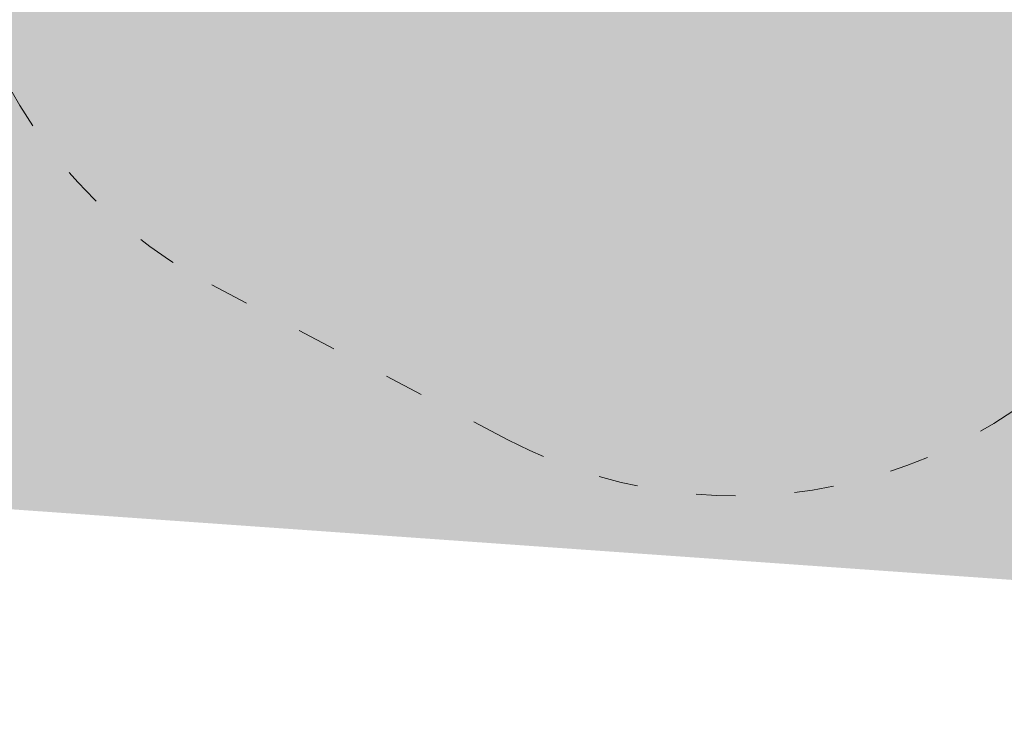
# Model space of a CAD drawing. Header units: inches. Extents: x -433 to 341, y -109 to 237.
# Tile 13 of 256: x -365.2 to -362.2, y 11.29 to 13.41. Entities that reach past the tile are written whole.
import ezdxf

# ---------------------------------------------------------------- set-up
doc = ezdxf.new("R2010")
doc.units = ezdxf.units.IN
doc.header["$MEASUREMENT"] = 0
doc.linetypes.add('ACAD_ISO03W100', pattern=[30, 12, -18])
for name, color, linetype, lineweight in [('1_mata', 7, 'Continuous', 5), ('1_projektowane', 7, 'Continuous', 5), ('1_trawa', 82, 'Continuous', 5), ('strefa', 7, 'ACAD_ISO03W100', 5)]:
    doc.layers.add(name, color=color, linetype=linetype, lineweight=lineweight)
picture_1 = doc.add_image_def('image1.jpg', size_in_pixel=(9921, 7015))

# ---------------------------------------------------------------- blocks, each defined once
blk = doc.blocks.new('kdkdkdkddk')
at = {"layer": 'strefa', "color": 0, "ltscale": 0.01}
blk.add_lwpolyline([(90.9608, -3.6515, 0.414214), (92.4608, -2.1515), (92.4608, -1.1341, 0.414214), (90.9608, 0.3659), (89.2602, 0.3659, 0.414214), (87.7602, -1.1341), (87.7602, -2.1515, 0.414214), (89.2602, -3.6515)], format="xyb", close=True, dxfattribs=at)

msp = doc.modelspace()

# ---------------------------------------------------------------- hatches: boundary and pattern name
at = {"layer": '1_trawa'}
h = msp.add_hatch(dxfattribs=at)
h.set_pattern_fill('GRASS', color=256, scale=0.5)
h.set_pattern_definition([(90, (-330.8982, 0), (-0.3535534, 0.3535534), [0.09375, -0.6133568]), (45, (-330.8982, 0), (-0.3535534, 0.3535534), [0.09375, -0.40625]), (135, (-330.8982, 0), (-0.3535534, -0.3535534), [0.09375, -0.40625])])
h.paths.add_polyline_path([(-348.534, 46.0021), (-350.5175, 34.3585), (-350.4589, 34.3585), (-350.8046, 32.7514), (-347.0678, 32.1178), (-347.4656, 33.4722), (-344.5872, 34.3177), (-344.4051, 36.9465), (-345.878, 37.2304), (-344.9316, 42.1401), (-341.9859, 41.5722), (-342.9322, 36.6626), (-344.4051, 36.9465), (-344.5872, 34.3177), (-344.5139, 34.0681), (-344.0702, 32.5577), (-341.818, 33.1037), (-338.6447, 33.2189), (-338.8526, 34.7997), (-337.3591, 34.9223), (-335.5616, 43.6288), (-343.3637, 45.1889)])
h.paths.add_polyline_path([(-350.8046, 32.7514), (-351.6667, 28.2246), (-344.9454, 27.0189), (-338.427, 28.8347), (-338.2728, 28.8692), (-338.4126, 30.1563), (-338.5852, 33.2267), (-341.818, 33.1037), (-344.0702, 32.5577), (-342.8962, 28.5609), (-345.7746, 27.7154), (-347.0678, 32.1178)])
h.paths.add_polyline_path([(-338.8049, 12.4075), (-337.7845, 20.6073), (-350.6691, 21.5558), (-350.5378, 24.1561), (-357.276, 24.533), (-357.5885, 18.9399), (-357.0399, 18.9093), (-356.99, 18.9066), (-357.0713, 17.411), (-351.5812, 17.0688), (-351.3207, 19.5543), (-345.1459, 19.2738), (-345.5172, 13.3328)])
h.paths.add_polyline_path([(-357.4947, 20.6175), (-370.0389, 21.1882), (-370.5199, 12.2972), (-360.3926, 11.5827), (-359.9334, 19.1059), (-363.299, 19.3045), (-363.4619, 16.3089), (-365.4589, 16.4175), (-365.5403, 14.9197), (-369.5344, 15.1368), (-369.1499, 19.6496), (-357.5859, 18.9412)])

# ---------------------------------------------------------------- block references
at = {"layer": '1_projektowane', "rotation": 62.38733865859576}
msp.add_blockref('kdkdkdkddk', (-406.2922, -64.6325), dxfattribs=at)

# ---------------------------------------------------------------- pictures from other files: only their frames are drawn
at = {"layer": '1_mata'}
image = msp.add_image(picture_1, insert=(-284.1864, -108.6544), size_in_units=(210.5211, 148.8565), rotation=90, dxfattribs=dict(at, fade=30))
image.dxf.flags = 7

doc.saveas('drawing.dxf')
